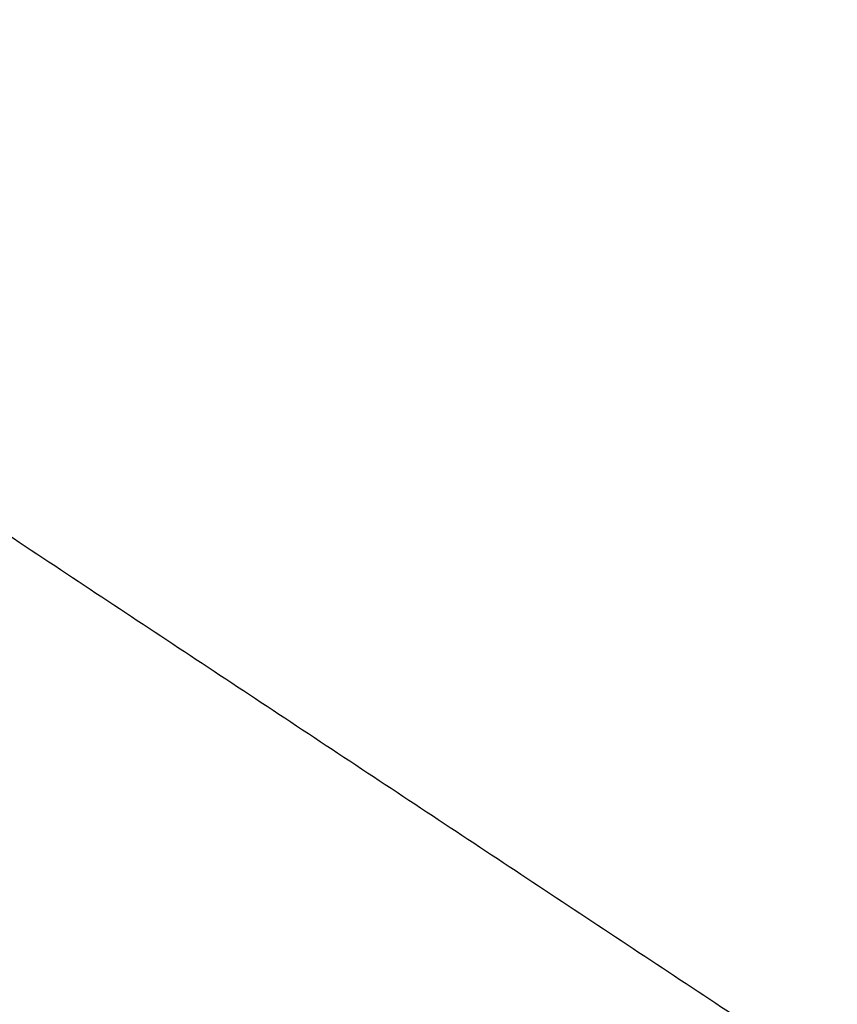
# Model space of a CAD drawing. Header units: millimetres. Extents: x -243.9 to -229.5, y -3.7 to 10.8.
# Tile 160 of 256: x -239.5525 to -239.4662, y 2.7462 to 2.8502. Entities that reach past the tile are written whole.
import ezdxf

# ---------------------------------------------------------------- set-up
doc = ezdxf.new("R2010")
doc.units = ezdxf.units.MM
doc.header["$MEASUREMENT"] = 0
doc.layers.add('Default', color=7, linetype='Continuous', true_color=0x000000)

msp = doc.modelspace()

# ---------------------------------------------------------------- linework, layer by layer
at = {"layer": 'Default'}
msp.add_open_spline([(-233.74053, 3.75, 127.80459), (-233.74032, 4.12956, 127.80459), (-233.8915, 4.88875, 127.80459), (-234.54504, 5.86697, 127.80459), (-235.36143, 6.40331, 127.80459), (-236.09399, 6.6153, 127.80459), (-236.83793, 6.68633, 127.80459), (-237.77926, 6.49911, 127.80459), (-238.5901, 5.95724, 127.80459), (-239.08118, 5.35311, 127.80459), (-239.34876, 4.83856, 127.80459), (-239.50594, 4.29657, 127.80459), (-239.5768, 3.55258, 127.80459), (-239.38968, 2.61129, 127.80459), (-238.84775, 1.80043, 127.80459), (-238.24365, 1.30935, 127.80459), (-237.72908, 1.04176, 127.80459), (-237.18711, 0.8846, 127.80459), (-236.44311, 0.81373, 127.80459), (-235.50182, 1.00085, 127.80459), (-234.69096, 1.54278, 127.80459), (-234.19988, 2.14688, 127.80459), (-233.9323, 2.66144, 127.80459), (-233.77504, 3.20347, 127.80459), (-233.74049, 3.56778, 127.80459), (-233.74053, 3.75, 127.80459)], degree=3, knots=[0, 0, 0, 0, 1.138799, 2.277597, 3.462038, 4.008616, 4.555194, 5.693993, 6.832791, 7.425012, 8.017233, 8.563811, 9.110389, 10.249187, 11.387986, 11.980206, 12.572427, 13.119005, 13.665583, 14.804381, 15.94318, 16.535401, 17.127621, 17.674199, 18.220777, 18.220777, 18.220777, 18.220777], dxfattribs=at)
for points, degree in [([(-239.53457, 3.01427, 127.84894), (-240.79209, 2.79949, 123.5156), (-242.0496, 2.58471, 119.18227), (-243.30712, 2.36994, 114.84894)], 3), ([(-239.47471, 2.74345, 127.84894), (-239.55446, 2.79622, 127.84894), (-239.63421, 2.84898, 127.84894)], 2)]:
    msp.add_open_spline(points, degree=degree, dxfattribs=at)
msp.add_rational_spline([(-239.63421, 2.84898, 127.84894), (-239.57877, 2.75238, 127.84894), (-239.5167, 2.65754, 127.84894)], [1, 0.999425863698, 1], degree=2, dxfattribs=at)

doc.saveas('drawing.dxf')
